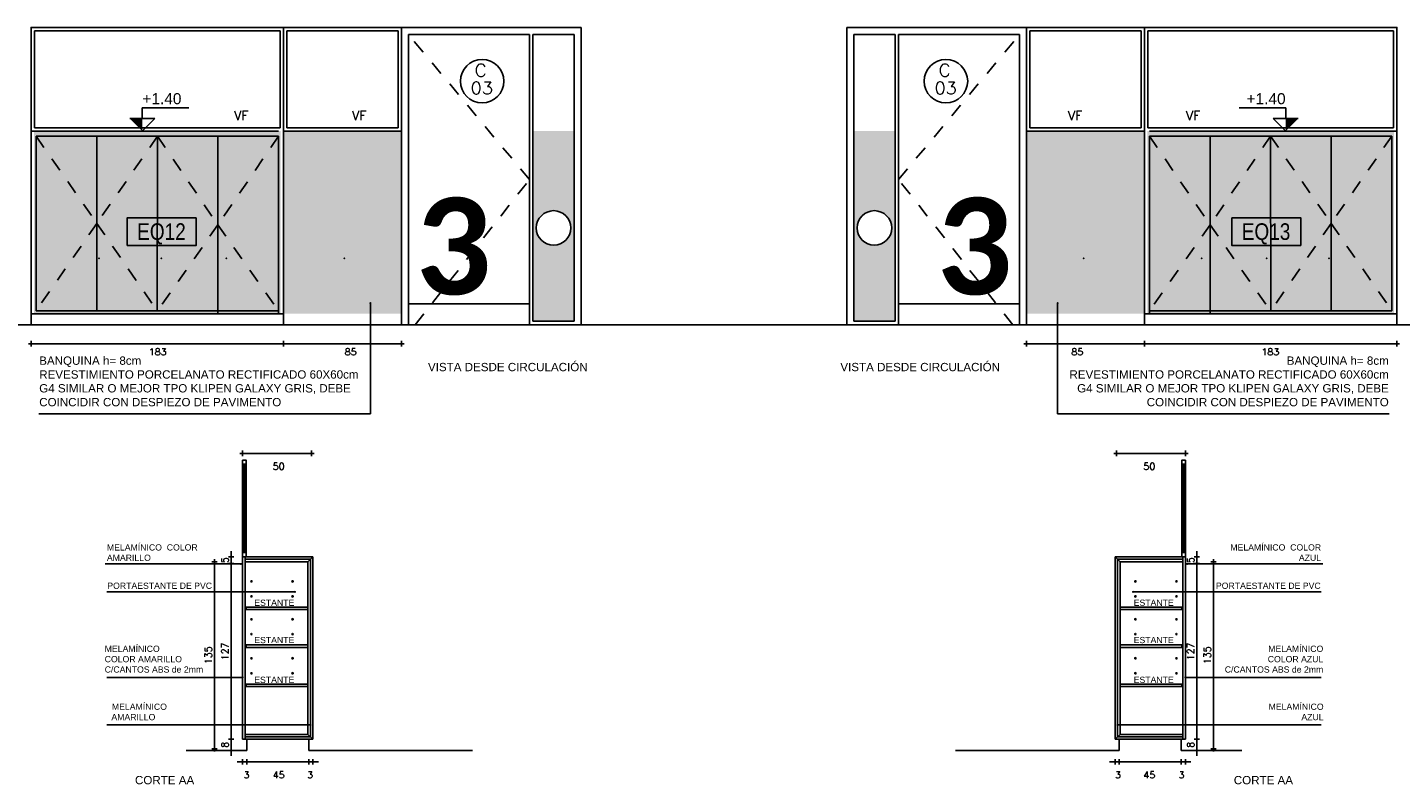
# Model space of a CAD drawing. Header units: millimetres. Extents: x -989 to -850, y -581 to -509.
# Tile 51 of 52: x -868.1 to -858.17, y -566.35 to -560.87. Entities that reach past the tile are written whole.
import ezdxf
from ezdxf.enums import TextEntityAlignment as Align

# ---------------------------------------------------------------- set-up
doc = ezdxf.new("R2010")
doc.units = ezdxf.units.MM
doc.header["$LTSCALE"] = 0.2
doc.linetypes.add('CAIF XREF PLANTAS 603$0$RAYITAS', pattern=[0.375, 0.25, -0.125])
doc.linetypes.add('HIDDEN', pattern=[0.375, 0.25, -0.125])
for name, color, linetype in [('A Aluminio', 5, 'Continuous'), ('A EQUIPAMIENTO', 5, 'Continuous'), ('A MURO', 1, 'Continuous'), ('A MUROS', 1, 'Continuous'), ('A PAVIMENTO', 8, 'Continuous'), ('A Proyeccion', 8, 'Continuous'), ('A PROYECCION 2', 2, 'Continuous'), ('A TABIQUE', 2, 'Continuous'), ('B Vidrio', 8, 'Continuous'), ('Hatch 354', 254, 'Continuous'), ('TXT COTA', 3, 'Continuous'), ('TXT COTA NIVEL', 3, 'Continuous'), ('TXT PLANILLAS', 3, 'Continuous'), ('TXT TERMINACIONES', 3, 'Continuous')]:
    doc.layers.add(name, color=color, linetype=linetype)
doc.styles.add('arial', font='arial.ttf')
doc.styles.add('arial narrow', font='ARIALN.TTF')
doc.styles.add('ROMANS', font='romans.shx')
doc.styles.add('SaAS simplex', font='simplex.shx', dxfattribs={"width": 0.8})
doc.dimstyles.new('COTAS 125', dxfattribs={"dimscale": 0.01, "dimtxt": 15, "dimasz": 8, "dimexe": 5, "dimexo": 20, "dimgap": 10, "dimtad": 0, "dimzin": 9, "dimdsep": 46, "dimtxsty": 'SaAS simplex', "dimblk": 'OBLIQUE', "dimcen": 0, "dimclrd": 8, "dimclre": 8, "dimclrt": 256, "dimadec": 1, "dimazin": 0, "dimtfac": 1, "dimtmove": 2, "dimatfit": 3, "dimldrblk": 'OBLIQUE', "dimfxl": 10, "dimlwd": -1, "dimlwe": -1, "dimarcsym": 0})
doc.dimstyles.new('ESC20', dxfattribs={"dimtxt": 0.05, "dimasz": 0.02, "dimexe": 0, "dimexo": 0, "dimgap": 0.02, "dimtad": 1, "dimtoh": 1, "dimdec": 0, "dimlfac": 100, "dimzin": 12, "dimdsep": 46, "dimtxsty": 'ROMANS', "dimblk1": 'PUNTO', "dimblk2": 'PUNTO', "dimsah": 1, "dimcen": 0, "dimse1": 1, "dimse2": 1, "dimclrd": 1, "dimclre": 1, "dimadec": 0, "dimazin": 0, "dimtfac": 0.1, "dimtdec": 0, "dimtix": 1, "dimtmove": 2, "dimatfit": 3, "dimldrblk": 'PUNTO', "dimfxl": 1, "dimtvp": 0.7, "dimtolj": 1, "dimtzin": 0, "dimarcsym": 0})

# ---------------------------------------------------------------- blocks, each defined once
blk = doc.blocks.new('_Oblique')
at = {"layer": 'TXT COTA', "color": 0, "lineweight": -2}
blk.add_line((-0.5, -0.5), (0.5, 0.5), dxfattribs=at)
blk = doc.blocks.new('PUNTO')
for p, q in [((-1, 0), (1, 0)), ((0, 1), (0, -1))]:
    blk.add_line(p, q)
at = {"const_width": 0.3}
blk.add_lwpolyline([(-0.15, 0, 1), (0.15, 0, 1)], format="xyb", close=True, dxfattribs=at)
blk = doc.blocks.new('*D173')
at = {"layer": 'Defpoints', "color": 0, "transparency": 16777216}
for p in [(-866.6311, -566.0183), (-866.5076, -566.0183), (-866.5176, -566.0983)]:
    blk.add_point(p, dxfattribs=at)
at = {"layer": 'TXT COTA', "color": 8, "lineweight": -2, "transparency": 16777216}
for p, q in [((-866.6311, -565.9983), (-866.6311, -565.9783)), ((-866.6311, -566.0983), (-866.6311, -566.0183)), ((-866.6311, -566.1183), (-866.6311, -566.1383))]:
    blk.add_line(p, q, dxfattribs=at)
at = {"layer": 'TXT COTA', "color": 8, "lineweight": -2, "transparency": 16777216, "xscale": 0.02, "yscale": 0.02, "zscale": 0.02}
for p, rotation in [((-866.6311, -566.0183), 270), ((-866.6311, -566.0983), 90)]:
    blk.add_blockref('PUNTO', p, dxfattribs=dict(at, rotation=rotation))
at = {"layer": 'TXT COTA', "color": 0, "transparency": 16777216, "insert": (-866.6761, -566.0583), "char_height": 0.05, "attachment_point": 5, "rotation": 90, "style": 'ROMANS'}
blk.add_mtext('\\A1;8', dxfattribs=at)
blk = doc.blocks.new('*D174')
at = {"layer": 'Defpoints', "color": 0, "transparency": 16777216}
for p in [(-866.6311, -564.7463), (-866.5076, -564.7463), (-866.5076, -566.0183)]:
    blk.add_point(p, dxfattribs=at)
at = {"layer": 'TXT COTA', "color": 8, "lineweight": -2, "transparency": 16777216}
blk.add_line((-866.6311, -565.9983), (-866.6311, -564.7663), dxfattribs=at)
at = {"layer": 'TXT COTA', "color": 8, "lineweight": -2, "transparency": 16777216, "xscale": 0.02, "yscale": 0.02, "zscale": 0.02}
for p, rotation in [((-866.6311, -564.7463), 90), ((-866.6311, -566.0183), 270)]:
    blk.add_blockref('PUNTO', p, dxfattribs=dict(at, rotation=rotation))
at = {"layer": 'TXT COTA', "color": 0, "transparency": 16777216, "insert": (-866.6761, -565.3823), "char_height": 0.05, "attachment_point": 5, "rotation": 90, "style": 'ROMANS'}
blk.add_mtext('\\A1;127', dxfattribs=at)
blk = doc.blocks.new('*D175')
at = {"layer": 'Defpoints', "color": 0, "transparency": 16777216}
for p in [(-866.6311, -564.6983), (-866.5076, -564.6983), (-866.5076, -564.7463)]:
    blk.add_point(p, dxfattribs=at)
at = {"layer": 'TXT COTA', "color": 8, "lineweight": -2, "transparency": 16777216}
for p, q in [((-866.6311, -564.6783), (-866.6311, -564.6583)), ((-866.6311, -564.7463), (-866.6311, -564.6983)), ((-866.6311, -564.7663), (-866.6311, -564.7863))]:
    blk.add_line(p, q, dxfattribs=at)
at = {"layer": 'TXT COTA', "color": 8, "lineweight": -2, "transparency": 16777216, "xscale": 0.02, "yscale": 0.02, "zscale": 0.02}
for p, rotation in [((-866.6311, -564.6983), 270), ((-866.6311, -564.7463), 90)]:
    blk.add_blockref('PUNTO', p, dxfattribs=dict(at, rotation=rotation))
at = {"layer": 'TXT COTA', "color": 0, "transparency": 16777216, "insert": (-866.6761, -564.7223), "char_height": 0.05, "attachment_point": 5, "rotation": 90, "style": 'ROMANS'}
blk.add_mtext('\\A1;5', dxfattribs=at)
blk = doc.blocks.new('*D176')
at = {"layer": 'Defpoints', "color": 0, "transparency": 16777216}
for p in [(-866.5076, -564.7343), (-866.7519, -566.0863), (-866.5176, -566.0863)]:
    blk.add_point(p, dxfattribs=at)
at = {"layer": 'TXT COTA', "color": 8, "lineweight": -2, "transparency": 16777216}
blk.add_line((-866.7519, -564.7543), (-866.7519, -566.0663), dxfattribs=at)
at = {"layer": 'TXT COTA', "color": 8, "lineweight": -2, "transparency": 16777216, "xscale": 0.02, "yscale": 0.02, "zscale": 0.02}
for p, rotation in [((-866.7519, -564.7343), 90), ((-866.7519, -566.0863), 270)]:
    blk.add_blockref('PUNTO', p, dxfattribs=dict(at, rotation=rotation))
at = {"layer": 'TXT COTA', "color": 0, "transparency": 16777216, "insert": (-866.7969, -565.4103), "char_height": 0.05, "attachment_point": 5, "rotation": 90, "style": 'ROMANS'}
blk.add_mtext('\\A1;135', dxfattribs=at)
blk = doc.blocks.new('*D177')
at = {"layer": 'Defpoints', "color": 0, "transparency": 16777216}
for p in [(-866.0698, -566.0983), (-866.0398, -566.0983), (-866.0398, -566.1809)]:
    blk.add_point(p, dxfattribs=at)
at = {"layer": 'TXT COTA', "color": 8, "lineweight": -2, "transparency": 16777216}
for p, q in [((-866.0898, -566.1809), (-866.1098, -566.1809)), ((-866.0698, -566.1809), (-866.0398, -566.1809)), ((-866.0198, -566.1809), (-865.9998, -566.1809))]:
    blk.add_line(p, q, dxfattribs=at)
at = {"layer": 'TXT COTA', "color": 8, "lineweight": -2, "transparency": 16777216, "xscale": 0.02, "yscale": 0.02, "zscale": 0.02}
for p, rotation in [((-866.0698, -566.1809), 1.27897692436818e-11), ((-866.0398, -566.1809), 180.0000000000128)]:
    blk.add_blockref('PUNTO', p, dxfattribs=dict(at, rotation=rotation))
at = {"layer": 'TXT COTA', "color": 0, "transparency": 16777216, "insert": (-866.0598, -566.2754), "char_height": 0.05, "attachment_point": 5, "style": 'ROMANS'}
blk.add_mtext('\\A1;3', dxfattribs=at)
blk = doc.blocks.new('*D178')
at = {"layer": 'Defpoints', "color": 0, "transparency": 16777216}
for p in [(-866.5478, -566.0183), (-866.5176, -566.0983), (-866.5176, -566.1809)]:
    blk.add_point(p, dxfattribs=at)
at = {"layer": 'TXT COTA', "color": 8, "lineweight": -2, "transparency": 16777216}
for p, q in [((-866.5678, -566.1809), (-866.5878, -566.1809)), ((-866.5478, -566.1809), (-866.5176, -566.1809)), ((-866.4976, -566.1809), (-866.4776, -566.1809))]:
    blk.add_line(p, q, dxfattribs=at)
at = {"layer": 'TXT COTA', "color": 8, "lineweight": -2, "transparency": 16777216, "xscale": 0.02, "yscale": 0.02, "zscale": 0.02}
for p, rotation in [((-866.5478, -566.1809), 1.27897692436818e-11), ((-866.5176, -566.1809), 180.0000000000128)]:
    blk.add_blockref('PUNTO', p, dxfattribs=dict(at, rotation=rotation))
at = {"layer": 'TXT COTA', "color": 0, "transparency": 16777216, "insert": (-866.5198, -566.2754), "char_height": 0.05, "attachment_point": 5, "style": 'ROMANS'}
blk.add_mtext('\\A1;3', dxfattribs=at)
blk = doc.blocks.new('*D179')
at = {"layer": 'Defpoints', "color": 0, "transparency": 16777216}
for p in [(-866.5176, -566.0183), (-866.0698, -566.1809), (-866.0698, -566.1839)]:
    blk.add_point(p, dxfattribs=at)
at = {"layer": 'TXT COTA', "color": 8, "lineweight": -2, "transparency": 16777216}
blk.add_line((-866.4976, -566.1809), (-866.0898, -566.1809), dxfattribs=at)
at = {"layer": 'TXT COTA', "color": 8, "lineweight": -2, "transparency": 16777216, "xscale": 0.02, "yscale": 0.02, "zscale": 0.02}
for p, rotation in [((-866.5176, -566.1809), 180.0000000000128), ((-866.0698, -566.1809), 1.28239964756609e-11)]:
    blk.add_blockref('PUNTO', p, dxfattribs=dict(at, rotation=rotation))
at = {"layer": 'TXT COTA', "color": 0, "transparency": 16777216, "insert": (-866.287, -566.2754), "char_height": 0.05, "attachment_point": 5, "style": 'ROMANS'}
blk.add_mtext('\\A1;45', dxfattribs=at)
blk = doc.blocks.new('*D180')
at = {"layer": 'Defpoints', "color": 0, "transparency": 16777216}
for p in [(-866.0498, -563.9503), (-866.0498, -563.9503), (-866.5478, -564.8629)]:
    blk.add_point(p, dxfattribs=at)
at = {"layer": 'TXT COTA', "color": 8, "lineweight": -2, "transparency": 16777216}
blk.add_line((-866.5278, -563.9503), (-866.0698, -563.9503), dxfattribs=at)
at = {"layer": 'TXT COTA', "color": 8, "lineweight": -2, "transparency": 16777216, "xscale": 0.02, "yscale": 0.02, "zscale": 0.02}
for p, rotation in [((-866.5478, -563.9503), 180.0000000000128), ((-866.0498, -563.9503), 1.28239964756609e-11)]:
    blk.add_blockref('PUNTO', p, dxfattribs=dict(at, rotation=rotation))
at = {"layer": 'TXT COTA', "color": 0, "transparency": 16777216, "insert": (-866.287, -564.0448), "char_height": 0.05, "attachment_point": 5, "style": 'ROMANS'}
blk.add_mtext('\\A1;50', dxfattribs=at)
blk = doc.blocks.new('*U21')
blk.add_circle((0.003, 0.055), 0.262)
at = {"style": 'ROMANS', "width": 1.1}
blk.add_text('C', height=0.15, dxfattribs=at).set_placement((-0.088, 0.112))
at = {"color": 0, "linetype": 'ByBlock', "style": 'ROMANS', "width": 1.05}
blk.add_attdef('NRO', text='', height=0.15, dxfattribs=at).set_placement((0, -0.027), align=Align.MIDDLE)
blk = doc.blocks.new('*D183')
at = {"layer": 'Defpoints', "color": 0, "transparency": 16777216}
for p in [(-868.0778, -563.0198), (-866.2523, -563.0198), (-866.2523, -563.1568)]:
    blk.add_point(p, dxfattribs=at)
at = {"layer": 'TXT COTA', "color": 8, "lineweight": -2, "transparency": 16777216}
blk.add_line((-868.0578, -563.1568), (-866.2723, -563.1568), dxfattribs=at)
at = {"layer": 'TXT COTA', "color": 8, "lineweight": -2, "transparency": 16777216, "xscale": 0.02, "yscale": 0.02, "zscale": 0.02}
for p, rotation in [((-868.0778, -563.1568), 180.000000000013), ((-866.2523, -563.1568), 1.302755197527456e-11)]:
    blk.add_blockref('PUNTO', p, dxfattribs=dict(at, rotation=rotation))
at = {"layer": 'TXT COTA', "color": 0, "transparency": 16777216, "insert": (-867.1626, -563.2158), "char_height": 0.05, "attachment_point": 5, "style": 'ROMANS'}
blk.add_mtext('\\A1;183', dxfattribs=at)
blk = doc.blocks.new('tipo equip')
blk.add_lwpolyline([(-0.25, -0.1), (0.25, -0.1), (0.25, 0.1), (-0.25, 0.1)], close=True)
at = {"color": 0, "style": 'arial narrow'}
blk.add_attdef('EQ02A', text='', height=0.12, dxfattribs=at).set_placement((-0.001, 0.0013), align=Align.MIDDLE_CENTER)
blk = doc.blocks.new('*D525')
at = {"layer": 'Defpoints', "color": 0, "transparency": 16777216}
for p in [(-866.2523, -563.0198), (-865.399, -563.0198), (-865.399, -563.1568)]:
    blk.add_point(p, dxfattribs=at)
at = {"layer": 'TXT COTA', "color": 8, "lineweight": -2, "transparency": 16777216}
blk.add_line((-866.2323, -563.1568), (-865.419, -563.1568), dxfattribs=at)
at = {"layer": 'TXT COTA', "color": 8, "lineweight": -2, "transparency": 16777216, "xscale": 0.02, "yscale": 0.02, "zscale": 0.02}
for p, rotation in [((-866.2523, -563.1568), 180.000000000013), ((-865.399, -563.1568), 1.302755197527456e-11)]:
    blk.add_blockref('PUNTO', p, dxfattribs=dict(at, rotation=rotation))
at = {"layer": 'TXT COTA', "color": 0, "transparency": 16777216, "insert": (-865.7665, -563.2158), "char_height": 0.05, "attachment_point": 5, "style": 'ROMANS'}
blk.add_mtext('\\A1;85', dxfattribs=at)
blk = doc.blocks.new('*D630')
at = {"layer": 'Defpoints', "color": 0, "transparency": 16777216}
for p in [(-859.7691, -566.0183), (-859.6456, -566.0183), (-859.7591, -566.0983)]:
    blk.add_point(p, dxfattribs=at)
at = {"layer": 'TXT COTA', "color": 8, "lineweight": -2, "transparency": 16777216}
for p, q in [((-859.6456, -565.9983), (-859.6456, -565.9783)), ((-859.6456, -566.0983), (-859.6456, -566.0183)), ((-859.6456, -566.1183), (-859.6456, -566.1383))]:
    blk.add_line(p, q, dxfattribs=at)
at = {"layer": 'TXT COTA', "color": 8, "lineweight": -2, "transparency": 16777216, "xscale": 0.02, "yscale": 0.02, "zscale": 0.02}
for p, rotation in [((-859.6456, -566.0183), 270), ((-859.6456, -566.0983), 90)]:
    blk.add_blockref('PUNTO', p, dxfattribs=dict(at, rotation=rotation))
at = {"layer": 'TXT COTA', "color": 0, "transparency": 16777216, "insert": (-859.6906, -566.0583), "char_height": 0.05, "attachment_point": 5, "rotation": 90, "style": 'ROMANS'}
blk.add_mtext('\\A1;8', dxfattribs=at)
blk = doc.blocks.new('*D631')
at = {"layer": 'Defpoints', "color": 0, "transparency": 16777216}
for p in [(-859.7691, -564.7463), (-859.6456, -564.7463), (-859.7691, -566.0183)]:
    blk.add_point(p, dxfattribs=at)
at = {"layer": 'TXT COTA', "color": 8, "lineweight": -2, "transparency": 16777216}
blk.add_line((-859.6456, -565.9983), (-859.6456, -564.7663), dxfattribs=at)
at = {"layer": 'TXT COTA', "color": 8, "lineweight": -2, "transparency": 16777216, "xscale": 0.02, "yscale": 0.02, "zscale": 0.02}
for p, rotation in [((-859.6456, -564.7463), 90), ((-859.6456, -566.0183), 270)]:
    blk.add_blockref('PUNTO', p, dxfattribs=dict(at, rotation=rotation))
at = {"layer": 'TXT COTA', "color": 0, "transparency": 16777216, "insert": (-859.6906, -565.3823), "char_height": 0.05, "attachment_point": 5, "rotation": 90, "style": 'ROMANS'}
blk.add_mtext('\\A1;127', dxfattribs=at)
blk = doc.blocks.new('*D632')
at = {"layer": 'Defpoints', "color": 0, "transparency": 16777216}
for p in [(-859.7691, -564.6983), (-859.6456, -564.6983), (-859.7691, -564.7463)]:
    blk.add_point(p, dxfattribs=at)
at = {"layer": 'TXT COTA', "color": 8, "lineweight": -2, "transparency": 16777216}
for p, q in [((-859.6456, -564.6783), (-859.6456, -564.6583)), ((-859.6456, -564.7463), (-859.6456, -564.6983)), ((-859.6456, -564.7663), (-859.6456, -564.7863))]:
    blk.add_line(p, q, dxfattribs=at)
at = {"layer": 'TXT COTA', "color": 8, "lineweight": -2, "transparency": 16777216, "xscale": 0.02, "yscale": 0.02, "zscale": 0.02}
for p, rotation in [((-859.6456, -564.6983), 270), ((-859.6456, -564.7463), 90)]:
    blk.add_blockref('PUNTO', p, dxfattribs=dict(at, rotation=rotation))
at = {"layer": 'TXT COTA', "color": 0, "transparency": 16777216, "insert": (-859.6906, -564.7223), "char_height": 0.05, "attachment_point": 5, "rotation": 90, "style": 'ROMANS'}
blk.add_mtext('\\A1;5', dxfattribs=at)
blk = doc.blocks.new('*D633')
at = {"layer": 'Defpoints', "color": 0, "transparency": 16777216}
for p in [(-859.7691, -564.7343), (-859.7591, -566.0863), (-859.5248, -566.0863)]:
    blk.add_point(p, dxfattribs=at)
at = {"layer": 'TXT COTA', "color": 8, "lineweight": -2, "transparency": 16777216}
blk.add_line((-859.5248, -564.7543), (-859.5248, -566.0663), dxfattribs=at)
at = {"layer": 'TXT COTA', "color": 8, "lineweight": -2, "transparency": 16777216, "xscale": 0.02, "yscale": 0.02, "zscale": 0.02}
for p, rotation in [((-859.5248, -564.7343), 90), ((-859.5248, -566.0863), 270)]:
    blk.add_blockref('PUNTO', p, dxfattribs=dict(at, rotation=rotation))
at = {"layer": 'TXT COTA', "color": 0, "transparency": 16777216, "insert": (-859.5698, -565.4103), "char_height": 0.05, "attachment_point": 5, "rotation": 90, "style": 'ROMANS'}
blk.add_mtext('\\A1;135', dxfattribs=at)
blk = doc.blocks.new('*D634')
at = {"layer": 'Defpoints', "color": 0, "transparency": 16777216}
for p in [(-860.2368, -566.0983), (-860.2068, -566.0983), (-860.2368, -566.1809)]:
    blk.add_point(p, dxfattribs=at)
at = {"layer": 'TXT COTA', "color": 8, "lineweight": -2, "transparency": 16777216}
for p, q in [((-860.2568, -566.1809), (-860.2768, -566.1809)), ((-860.2068, -566.1809), (-860.2368, -566.1809)), ((-860.1868, -566.1809), (-860.1668, -566.1809))]:
    blk.add_line(p, q, dxfattribs=at)
at = {"layer": 'TXT COTA', "color": 8, "lineweight": -2, "transparency": 16777216, "xscale": 0.02, "yscale": 0.02, "zscale": 0.02}
blk.add_blockref('PUNTO', (-860.2368, -566.1809), dxfattribs=at)
at = {"layer": 'TXT COTA', "color": 8, "lineweight": -2, "transparency": 16777216, "xscale": 0.02, "yscale": 0.02, "zscale": 0.02, "rotation": 180}
blk.add_blockref('PUNTO', (-860.2068, -566.1809), dxfattribs=at)
at = {"layer": 'TXT COTA', "color": 0, "transparency": 16777216, "insert": (-860.2168, -566.2754), "char_height": 0.05, "attachment_point": 5, "style": 'ROMANS'}
blk.add_mtext('\\A1;3', dxfattribs=at)
blk = doc.blocks.new('*D635')
at = {"layer": 'Defpoints', "color": 0, "transparency": 16777216}
for p in [(-859.7288, -566.0183), (-859.7591, -566.0983), (-859.7591, -566.1809)]:
    blk.add_point(p, dxfattribs=at)
at = {"layer": 'TXT COTA', "color": 8, "lineweight": -2, "transparency": 16777216}
for p, q in [((-859.7791, -566.1809), (-859.7991, -566.1809)), ((-859.7288, -566.1809), (-859.7591, -566.1809)), ((-859.7088, -566.1809), (-859.6888, -566.1809))]:
    blk.add_line(p, q, dxfattribs=at)
at = {"layer": 'TXT COTA', "color": 8, "lineweight": -2, "transparency": 16777216, "xscale": 0.02, "yscale": 0.02, "zscale": 0.02}
blk.add_blockref('PUNTO', (-859.7591, -566.1809), dxfattribs=at)
at = {"layer": 'TXT COTA', "color": 8, "lineweight": -2, "transparency": 16777216, "xscale": 0.02, "yscale": 0.02, "zscale": 0.02, "rotation": 180}
blk.add_blockref('PUNTO', (-859.7288, -566.1809), dxfattribs=at)
at = {"layer": 'TXT COTA', "color": 0, "transparency": 16777216, "insert": (-859.7568, -566.2754), "char_height": 0.05, "attachment_point": 5, "style": 'ROMANS'}
blk.add_mtext('\\A1;3', dxfattribs=at)
blk = doc.blocks.new('*D636')
at = {"layer": 'Defpoints', "color": 0, "transparency": 16777216}
for p in [(-859.7591, -566.0183), (-860.2068, -566.1809), (-860.2068, -566.1839)]:
    blk.add_point(p, dxfattribs=at)
at = {"layer": 'TXT COTA', "color": 8, "lineweight": -2, "transparency": 16777216}
blk.add_line((-859.7791, -566.1809), (-860.1868, -566.1809), dxfattribs=at)
at = {"layer": 'TXT COTA', "color": 8, "lineweight": -2, "transparency": 16777216, "xscale": 0.02, "yscale": 0.02, "zscale": 0.02, "rotation": 180}
blk.add_blockref('PUNTO', (-860.2068, -566.1809), dxfattribs=at)
at = {"layer": 'TXT COTA', "color": 8, "lineweight": -2, "transparency": 16777216, "xscale": 0.02, "yscale": 0.02, "zscale": 0.02}
blk.add_blockref('PUNTO', (-859.7591, -566.1809), dxfattribs=at)
at = {"layer": 'TXT COTA', "color": 0, "transparency": 16777216, "insert": (-859.9896, -566.2754), "char_height": 0.05, "attachment_point": 5, "style": 'ROMANS'}
blk.add_mtext('\\A1;45', dxfattribs=at)
blk = doc.blocks.new('*D637')
at = {"layer": 'Defpoints', "color": 0, "transparency": 16777216}
for p in [(-860.2268, -563.9503), (-860.2268, -563.9503), (-859.7288, -564.8629)]:
    blk.add_point(p, dxfattribs=at)
at = {"layer": 'TXT COTA', "color": 8, "lineweight": -2, "transparency": 16777216}
blk.add_line((-859.7488, -563.9503), (-860.2068, -563.9503), dxfattribs=at)
at = {"layer": 'TXT COTA', "color": 8, "lineweight": -2, "transparency": 16777216, "xscale": 0.02, "yscale": 0.02, "zscale": 0.02, "rotation": 180}
blk.add_blockref('PUNTO', (-860.2268, -563.9503), dxfattribs=at)
at = {"layer": 'TXT COTA', "color": 8, "lineweight": -2, "transparency": 16777216, "xscale": 0.02, "yscale": 0.02, "zscale": 0.02}
blk.add_blockref('PUNTO', (-859.7288, -563.9503), dxfattribs=at)
at = {"layer": 'TXT COTA', "color": 0, "transparency": 16777216, "insert": (-859.9896, -564.0448), "char_height": 0.05, "attachment_point": 5, "style": 'ROMANS'}
blk.add_mtext('\\A1;50', dxfattribs=at)
blk = doc.blocks.new('*D640')
at = {"layer": 'Defpoints', "color": 0, "transparency": 16777216}
for p in [(-860.0243, -563.0198), (-858.1988, -563.0198), (-860.0243, -563.1568)]:
    blk.add_point(p, dxfattribs=at)
at = {"layer": 'TXT COTA', "color": 8, "lineweight": -2, "transparency": 16777216}
blk.add_line((-858.2188, -563.1568), (-860.0043, -563.1568), dxfattribs=at)
at = {"layer": 'TXT COTA', "color": 8, "lineweight": -2, "transparency": 16777216, "xscale": 0.02, "yscale": 0.02, "zscale": 0.02, "rotation": 180}
blk.add_blockref('PUNTO', (-860.0243, -563.1568), dxfattribs=at)
at = {"layer": 'TXT COTA', "color": 8, "lineweight": -2, "transparency": 16777216, "xscale": 0.02, "yscale": 0.02, "zscale": 0.02}
blk.add_blockref('PUNTO', (-858.1988, -563.1568), dxfattribs=at)
at = {"layer": 'TXT COTA', "color": 0, "transparency": 16777216, "insert": (-859.114, -563.2158), "char_height": 0.05, "attachment_point": 5, "style": 'ROMANS'}
blk.add_mtext('\\A1;183', dxfattribs=at)
blk = doc.blocks.new('*D628')
at = {"layer": 'Defpoints', "color": 0, "transparency": 16777216}
for p in [(-860.8776, -563.0198), (-860.0243, -563.0198), (-860.8776, -563.1568)]:
    blk.add_point(p, dxfattribs=at)
at = {"layer": 'TXT COTA', "color": 8, "lineweight": -2, "transparency": 16777216}
blk.add_line((-860.0443, -563.1568), (-860.8576, -563.1568), dxfattribs=at)
at = {"layer": 'TXT COTA', "color": 8, "lineweight": -2, "transparency": 16777216, "xscale": 0.02, "yscale": 0.02, "zscale": 0.02, "rotation": 180}
blk.add_blockref('PUNTO', (-860.8776, -563.1568), dxfattribs=at)
at = {"layer": 'TXT COTA', "color": 8, "lineweight": -2, "transparency": 16777216, "xscale": 0.02, "yscale": 0.02, "zscale": 0.02}
blk.add_blockref('PUNTO', (-860.0243, -563.1568), dxfattribs=at)
at = {"layer": 'TXT COTA', "color": 0, "transparency": 16777216, "insert": (-860.5101, -563.2158), "char_height": 0.05, "attachment_point": 5, "style": 'ROMANS'}
blk.add_mtext('\\A1;85', dxfattribs=at)

msp = doc.modelspace()

# ---------------------------------------------------------------- hatches: boundary and pattern name
at = {"layer": 'A PAVIMENTO', "true_color": 0xf1eb1f}
h = msp.add_hatch(color=2, dxfattribs=at)
h.dxf.hatch_style = 1
h.paths.add_polyline_path([(-868.0578, -561.6198), (-866.2723, -561.6198), (-866.2723, -562.9398), (-868.0578, -562.9398)])
h = msp.add_hatch(color=2, dxfattribs=at)
h.dxf.hatch_style = 1
h.paths.add_polyline_path([(-866.2523, -561.6198), (-865.399, -561.6198), (-865.399, -562.9398), (-866.2523, -562.9398)])
at = {"layer": 'A PAVIMENTO', "true_color": 0x0063c7}
h = msp.add_hatch(color=152, dxfattribs=at)
h.dxf.hatch_style = 1
h.paths.add_polyline_path([(-860.0243, -561.6198), (-860.8776, -561.6198), (-860.8776, -562.9398), (-860.0243, -562.9398)])
h = msp.add_hatch(color=152, dxfattribs=at)
h.dxf.hatch_style = 1
h.paths.add_polyline_path([(-858.2188, -561.6198), (-860.0043, -561.6198), (-860.0043, -562.9398), (-858.2188, -562.9398)])
at = {"layer": 'Hatch 354'}
h = msp.add_hatch(color=256, dxfattribs=at)
h.dxf.hatch_style = 1
h.paths.add_polyline_path([(-864.149, -561.6198), (-864.149, -562.9948), (-864.4486, -562.9948), (-864.4486, -561.6198)])
edge = h.paths.add_edge_path(flags=16)
edge.add_arc((-864.2988, -562.3198), 0.125, 270, 630, ccw=False)
h = msp.add_hatch(color=256, dxfattribs=at)
h.dxf.hatch_style = 1
h.paths.add_polyline_path([(-862.1276, -561.6198), (-862.1276, -562.9948), (-861.828, -562.9948), (-861.828, -561.6198)])
edge = h.paths.add_edge_path(flags=16)
edge.add_arc((-861.9778, -562.3198), 0.125, -90, 270)
at = {"layer": 'TXT COTA NIVEL'}
h = msp.add_hatch(color=256, dxfattribs=at)
h.dxf.hatch_style = 1
h.paths.add_polyline_path([(-867.2742, -561.5291), (-867.3649, -561.5291), (-867.2742, -561.6198)])
h = msp.add_hatch(color=256, dxfattribs=at)
h.dxf.hatch_style = 1
h.paths.add_polyline_path([(-859.0025, -561.5291), (-858.9118, -561.5291), (-859.0025, -561.6198)])

# ---------------------------------------------------------------- linework, layer by layer
for centre in [(-864.2988, -562.3198), (-861.9778, -562.3198)]:
    msp.add_circle(centre, 0.125)
at = {"layer": 'A Aluminio'}
for p, q in [((-866.2523, -560.8698), (-866.2523, -563.0198)), ((-866.2523, -560.8698), (-866.2523, -563.0198)), ((-864.099, -560.8698), (-865.7892, -560.8698)), ((-864.4736, -560.9198), (-865.349, -560.9198)), ((-865.349, -560.9198), (-865.349, -563.0198)), ((-864.4736, -560.9198), (-864.4736, -563.0198)), ((-864.149, -560.9198), (-864.4486, -560.9198)), ((-864.4486, -560.9198), (-864.4486, -562.9948)), ((-864.149, -560.9198), (-864.149, -562.9948)), ((-862.1776, -560.8698), (-860.4874, -560.8698)), ((-862.1276, -560.9198), (-861.828, -560.9198)), ((-862.1276, -560.9198), (-862.1276, -562.9948)), ((-861.828, -560.9198), (-861.828, -562.9948)), ((-861.803, -560.9198), (-860.9276, -560.9198)), ((-861.803, -560.9198), (-861.803, -563.0198)), ((-860.9276, -560.9198), (-860.9276, -563.0198)), ((-860.0243, -560.8698), (-860.0243, -563.0198)), ((-860.0243, -560.8698), (-860.0243, -563.0198)), ((-868.0778, -563.0198), (-865.399, -563.0198)), ((-864.099, -563.0198), (-865.399, -563.0198)), ((-864.149, -562.9948), (-864.4486, -562.9948)), ((-862.1776, -563.0198), (-860.8776, -563.0198)), ((-862.1276, -562.9948), (-861.828, -562.9948)), ((-858.1988, -563.0198), (-860.8776, -563.0198)), ((-866.5478, -564.6983), (-866.5478, -563.9983)), ((-866.5228, -563.9983), (-866.5228, -564.6983)), ((-859.7538, -563.9983), (-859.7538, -564.6983)), ((-859.7288, -564.6983), (-859.7288, -563.9983))]:
    msp.add_line(p, q, dxfattribs=at)
for points in [[(-865.7892, -560.8698), (-868.0778, -560.8698), (-868.0778, -561.6198), (-866.2883, -561.6198)], [(-866.2523, -560.8698), (-866.2523, -563.0198)], [(-865.399, -560.8698), (-866.2523, -560.8698), (-866.2523, -561.6198), (-865.399, -561.6198)], [(-865.399, -560.8698), (-865.399, -563.0198)], [(-864.099, -560.8698), (-864.099, -563.0198)], [(-862.1776, -560.8698), (-862.1776, -563.0198)], [(-860.8776, -560.8698), (-860.8776, -563.0198)], [(-860.8776, -560.8698), (-860.0243, -560.8698), (-860.0243, -561.6198), (-860.8776, -561.6198)], [(-860.4874, -560.8698), (-858.1988, -560.8698), (-858.1988, -561.6198), (-859.9883, -561.6198)], [(-860.0243, -560.8698), (-860.0243, -563.0198)]]:
    msp.add_lwpolyline(points, dxfattribs=at)
for points in [[(-866.2773, -560.8948), (-868.0528, -560.8948), (-868.0528, -561.5948), (-866.2773, -561.5948)], [(-865.424, -560.8948), (-866.2273, -560.8948), (-866.2273, -561.5948), (-865.424, -561.5948)], [(-860.8526, -560.8948), (-860.0493, -560.8948), (-860.0493, -561.5948), (-860.8526, -561.5948)], [(-859.9993, -560.8948), (-858.2238, -560.8948), (-858.2238, -561.5948), (-859.9993, -561.5948)], [(-866.5478, -563.9983), (-866.5478, -564.0283), (-866.5228, -564.0283), (-866.5228, -563.9983)], [(-859.7288, -563.9983), (-859.7288, -564.0283), (-859.7538, -564.0283), (-859.7538, -563.9983)], [(-866.5478, -564.6683), (-866.5478, -564.6983), (-866.5228, -564.6983), (-866.5228, -564.6683)], [(-859.7288, -564.6683), (-859.7288, -564.6983), (-859.7538, -564.6983), (-859.7538, -564.6683)]]:
    msp.add_lwpolyline(points, close=True, dxfattribs=at)
at = {"layer": 'A EQUIPAMIENTO'}
for p, q in [((-868.0778, -562.9398), (-868.0778, -561.6198)), ((-866.2523, -562.9398), (-866.2523, -561.6198)), ((-860.0243, -562.9398), (-860.0243, -561.6198)), ((-858.1988, -562.9398), (-858.1988, -561.6198)), ((-868.0778, -562.9398), (-868.0778, -563.0198)), ((-868.0778, -562.9398), (-866.2523, -562.9398)), ((-866.2523, -562.9198), (-866.2523, -562.9998)), ((-860.0243, -562.9198), (-860.0243, -562.9998)), ((-858.1988, -562.9398), (-860.0243, -562.9398)), ((-858.1988, -562.9398), (-858.1988, -563.0198))]:
    msp.add_line(p, q, dxfattribs=at)
at = {"layer": 'A MURO'}
for points in [[(-866.0698, -566.0983), (-866.0698, -566.0183), (-866.5176, -566.0183), (-866.5176, -566.0983)], [(-860.2068, -566.0983), (-860.2068, -566.0183), (-859.7591, -566.0183), (-859.7591, -566.0983)], [(-866.5176, -566.0983), (-866.9569, -566.0983)], [(-866.0698, -566.0983), (-864.8855, -566.0983)], [(-860.2068, -566.0983), (-861.3911, -566.0983)], [(-859.7591, -566.0983), (-859.3197, -566.0983)]]:
    msp.add_lwpolyline(points, dxfattribs=at)
at = {"layer": 'A MUROS'}
msp.add_line((-850.2282, -563.0198), (-914.901, -563.0198), dxfattribs=at)
at = {"layer": 'A Proyeccion', "linetype": 'CAIF XREF PLANTAS 603$0$RAYITAS'}
for p, q in [((-864.4736, -561.9698), (-865.349, -560.9198)), ((-861.803, -561.9698), (-860.9276, -560.9198)), ((-865.299, -563.0198), (-864.4736, -561.9698)), ((-860.9776, -563.0198), (-861.803, -561.9698))]:
    msp.add_line(p, q, dxfattribs=at)
at = {"layer": 'A Proyeccion'}
for p, q in [((-864.4736, -562.8698), (-865.349, -562.8698)), ((-861.803, -562.8698), (-860.9276, -562.8698))]:
    msp.add_line(p, q, dxfattribs=at)
for centre in [(-866.4837, -564.8764), (-866.1869, -564.8764), (-860.0897, -564.8764), (-859.7929, -564.8764), (-866.4837, -564.9845), (-866.1869, -564.9845), (-860.0897, -564.9845), (-859.7929, -564.9845), (-866.4837, -565.1497), (-866.1869, -565.1497), (-860.0897, -565.1497), (-859.7929, -565.1497), (-866.4837, -565.2578), (-866.1869, -565.2578), (-860.0897, -565.2578), (-859.7929, -565.2578), (-866.4837, -565.432), (-866.1869, -565.432), (-860.0897, -565.432), (-859.7929, -565.432), (-866.4837, -565.5402), (-866.1869, -565.5402), (-860.0897, -565.5402), (-859.7929, -565.5402)]:
    msp.add_circle(centre, 0.005, dxfattribs=at)
at = {"layer": 'A PROYECCION 2'}
for p, q in [((-866.2883, -561.6558), (-868.0418, -561.6558)), ((-868.0418, -562.9198), (-868.0418, -561.6558)), ((-867.6025, -562.9198), (-867.6025, -561.6558)), ((-867.165, -562.9198), (-867.1633, -561.6558)), ((-866.7266, -562.9398), (-866.7266, -561.6558)), ((-866.2883, -562.9398), (-866.2883, -561.6558)), ((-859.9883, -562.9398), (-859.9883, -561.6558)), ((-859.9883, -561.6558), (-858.2349, -561.6558)), ((-859.55, -562.9398), (-859.55, -561.6558)), ((-859.1116, -562.9198), (-859.1133, -561.6558)), ((-858.6741, -562.9198), (-858.6741, -561.6558)), ((-858.2349, -562.9198), (-858.2349, -561.6558)), ((-868.0418, -562.9198), (-866.2883, -562.9198)), ((-858.2349, -562.9198), (-859.9883, -562.9198))]:
    msp.add_line(p, q, dxfattribs=at)
at = {"layer": 'A TABIQUE', "color": 6}
for p, q in [((-866.5478, -566.0183), (-866.5478, -564.6983)), ((-866.5478, -564.6983), (-866.5298, -564.6983)), ((-866.0398, -564.6983), (-866.5298, -564.6983)), ((-866.5298, -564.6983), (-866.5298, -564.7343)), ((-866.5298, -566.0183), (-866.5298, -564.7103)), ((-866.0578, -564.7163), (-866.5298, -564.7163)), ((-866.0758, -564.7343), (-866.5298, -564.7343)), ((-866.0398, -564.6983), (-866.0758, -564.7343)), ((-866.0758, -565.9823), (-866.0758, -564.7343)), ((-866.0578, -564.6983), (-866.0398, -564.6983)), ((-866.0578, -566.0003), (-866.0578, -564.7163)), ((-866.0578, -566.0003), (-866.0578, -564.7163)), ((-866.0398, -566.0183), (-866.0398, -564.6983)), ((-860.2368, -566.0183), (-860.2368, -564.6983)), ((-860.2188, -564.6983), (-860.2368, -564.6983)), ((-860.2368, -564.6983), (-859.7468, -564.6983)), ((-860.2368, -564.6983), (-860.2008, -564.7343)), ((-860.2188, -566.0003), (-860.2188, -564.7163)), ((-860.2188, -566.0003), (-860.2188, -564.7163)), ((-860.2188, -564.7163), (-859.7468, -564.7163)), ((-860.2008, -565.9823), (-860.2008, -564.7343)), ((-860.2008, -564.7343), (-859.7468, -564.7343)), ((-859.7468, -564.6983), (-859.7468, -564.7343)), ((-859.7288, -564.6983), (-859.7468, -564.6983)), ((-859.7468, -566.0183), (-859.7468, -564.7103)), ((-859.7288, -566.0183), (-859.7288, -564.6983)), ((-866.5228, -565.0626), (-866.0758, -565.0626)), ((-866.5228, -565.0626), (-866.5228, -565.0806)), ((-866.5228, -565.0806), (-866.0758, -565.0806)), ((-859.7538, -565.0626), (-860.2008, -565.0626)), ((-859.7538, -565.0806), (-860.2008, -565.0806)), ((-859.7538, -565.0626), (-859.7538, -565.0806)), ((-866.5228, -565.3359), (-866.0758, -565.3359)), ((-866.5228, -565.3539), (-866.5228, -565.3359)), ((-866.5228, -565.3539), (-866.0758, -565.3539)), ((-859.7538, -565.3359), (-860.2008, -565.3359)), ((-859.7538, -565.3539), (-860.2008, -565.3539)), ((-859.7538, -565.3539), (-859.7538, -565.3359)), ((-866.5228, -565.6183), (-866.5228, -565.6363)), ((-866.5228, -565.6183), (-866.0758, -565.6183)), ((-859.7538, -565.6183), (-860.2008, -565.6183)), ((-859.7538, -565.6183), (-859.7538, -565.6363)), ((-866.5228, -565.6363), (-866.0758, -565.6363)), ((-859.7538, -565.6363), (-860.2008, -565.6363)), ((-866.5478, -566.0183), (-866.5298, -566.0183)), ((-866.0758, -565.9823), (-866.5298, -565.9823)), ((-866.0578, -566.0003), (-866.5298, -566.0003)), ((-866.0398, -566.0183), (-866.5298, -566.0183)), ((-866.0398, -566.0183), (-866.0758, -565.9823)), ((-860.2368, -566.0183), (-860.2008, -565.9823)), ((-860.2368, -566.0183), (-859.7468, -566.0183)), ((-860.2188, -566.0003), (-859.7468, -566.0003)), ((-860.2008, -565.9823), (-859.7468, -565.9823)), ((-859.7288, -566.0183), (-859.7468, -566.0183))]:
    msp.add_line(p, q, dxfattribs=at)
for p in [(-867.5875, -562.5398), (-867.1369, -562.5398), (-866.6663, -562.5398), (-865.813, -562.5398), (-860.4636, -562.5398), (-859.6103, -562.5398), (-859.1397, -562.5398), (-858.6892, -562.5398)]:
    msp.add_point(p, dxfattribs=at)
at = {"layer": 'B Vidrio'}
for p, q in [((-866.5403, -564.0283), (-866.5403, -564.6683)), ((-866.5303, -564.0283), (-866.5303, -564.6683)), ((-859.7463, -564.0283), (-859.7463, -564.6683)), ((-859.7363, -564.0283), (-859.7363, -564.6683))]:
    msp.add_line(p, q, dxfattribs=at)
at = {"layer": 'TXT COTA', "color": 252, "linetype": 'HIDDEN'}
for points in [[(-868.0418, -561.6558), (-867.6025, -562.2878), (-868.0418, -562.9198)], [(-867.1633, -561.6558), (-867.6025, -562.2878), (-867.165, -562.9198)], [(-867.1633, -561.6558), (-866.7266, -562.2978), (-867.165, -562.9198)], [(-866.2883, -561.6558), (-866.7266, -562.2978), (-866.2883, -562.9198)], [(-859.9883, -561.6558), (-859.55, -562.2978), (-859.9883, -562.9198)], [(-859.1133, -561.6558), (-859.55, -562.2978), (-859.1116, -562.9198)], [(-859.1133, -561.6558), (-858.6741, -562.2878), (-859.1116, -562.9198)], [(-858.2349, -561.6558), (-858.6741, -562.2878), (-858.2349, -562.9198)]]:
    msp.add_lwpolyline(points, dxfattribs=at)
at = {"layer": 'TXT COTA NIVEL'}
for p, q in [((-867.1835, -561.5291), (-867.3649, -561.5291)), ((-867.2742, -561.6198), (-867.1835, -561.5291)), ((-859.0932, -561.5291), (-858.9118, -561.5291)), ((-859.0025, -561.6198), (-859.0932, -561.5291))]:
    msp.add_line(p, q, dxfattribs=at)
for points in [[(-867.2742, -561.5291), (-867.2742, -561.4511), (-866.9367, -561.4511)], [(-859.0025, -561.5291), (-859.0025, -561.4511), (-859.34, -561.4511)]]:
    msp.add_lwpolyline(points, dxfattribs=at)

# ---------------------------------------------------------------- block references
at = {"layer": 'TXT PLANILLAS', "xscale": 0.6, "yscale": 0.6, "zscale": 0.6}
for p in [(-864.8176, -561.2914), (-861.4623, -561.2914)]:
    msp.add_blockref('*U21', p, dxfattribs=at).add_auto_attribs({'NRO': '03'})
at = {"layer": 'TXT PLANILLAS'}
msp.add_blockref('tipo equip', (-867.1341, -562.3475), dxfattribs=at).add_auto_attribs({'EQ02A': 'EQ12'})
ref = msp.add_blockref('tipo equip', (-859.1425, -562.3475), dxfattribs=dict(at, xscale=-1, rotation=359.9999999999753))
ref.add_attrib('EQ02A', 'EQ13', dxfattribs={"layer": '0', "color": 0, "height": 0.12, "rotation": 360, "style": 'arial narrow'}).set_placement((-859.1451, -562.3462), align=Align.MIDDLE_CENTER)

# ---------------------------------------------------------------- texts
at = {"color": 252, "char_height": 0.06784, "style": 'ROMANS'}
for insert, attachment_point, rotation in [((-866.5051, -561.4718), 3, 360), ((-865.6518, -561.4718), 3, 360), ((-860.6248, -561.4718), 1, 0), ((-859.7715, -561.4718), 1, 0)]:
    msp.add_mtext(' VF', dxfattribs=dict(at, insert=insert, attachment_point=attachment_point, rotation=rotation))
at = {"color": 254, "lineweight": 0, "char_height": 0.7, "style": 'SaAS simplex'}
for insert, attachment_point, rotation in [((-865.2961, -562.101), 1, 0), ((-860.9805, -562.101), 3, 360)]:
    msp.add_mtext_dynamic_manual_height_columns('{\\fCalibri|b1|i0|c0|p34;\\W1;3}', width=0.793133, gutter_width=12.5, heights=[0.0155], dxfattribs=dict(at, insert=insert, attachment_point=attachment_point, rotation=rotation))
at = {"layer": 'TXT COTA NIVEL', "char_height": 0.08, "style": 'arial'}
for insert, attachment_point, rotation in [((-867.2732, -561.3449), 1, 360), ((-859.0035, -561.3449), 3, 0)]:
    msp.add_mtext('+1.40', dxfattribs=dict(at, insert=insert, attachment_point=attachment_point, rotation=rotation))
at = {"layer": 'TXT TERMINACIONES', "color": 2, "style": 'arial'}
for s, insert, char_height, width, attachment_point in [('\\PBANQUINA h= 8cm\\P\\pt1.38;REVESTIMIENTO PORCELANATO RECTIFICADO 60X60cm\\P\\ptz;G4 SIMILAR O MEJOR TPO KLIPEN GALAXY GRIS, DEBE\\PCOINCIDIR CON DESPIEZO DE PAVIMENTO', (-868.0193, -563.6104), 0.06, 2.354005, 7), ('\\PBANQUINA h= 8cm\\P\\pt1.38;REVESTIMIENTO PORCELANATO RECTIFICADO 60X60cm\\P\\ptz;G4 SIMILAR O MEJOR TPO KLIPEN GALAXY GRIS, DEBE\\PCOINCIDIR CON DESPIEZO DE PAVIMENTO', (-858.2573, -563.6104), 0.06, 2.354005, 9), ('VISTA DESDE CIRCULACIÓN', (-865.2072, -563.3567), 0.06, 1.142007, 7), ('VISTA DESDE CIRCULACIÓN', (-861.0694, -563.3567), 0.06, 1.142007, 9), ('MELAMÍNICO  COLOR \\PAMARILLO', (-867.5297, -564.7285), 0.045, 1.142007, 7), ('MELAMÍNICO  COLOR \\PAZUL', (-858.7469, -564.7285), 0.045, 1.142007, 9), ('PORTAESTANTE DE PVC', (-867.5269, -564.9306), 0.045, 1.142007, 7), ('PORTAESTANTE DE PVC', (-858.7498, -564.9306), 0.045, 1.142007, 9), ('\\PMELAMÍNICO  \\PCOLOR AMARILLO \\PC/CANTOS ABS de 2mm', (-867.5457, -565.5365), 0.045, 1.142007, 7), ('MELAMÍNICO  \\PCOLOR AZUL\\PC/CANTOS ABS de 2mm', (-858.731, -565.5365), 0.045, 1.142007, 9), ('\\pi0.32093,t1.2659;      MELAMÍNICO\\P\\pi0.40472,t1.3497; AMARILLO', (-867.9193, -565.8807), 0.045, 1.142007, 7), ('MELAMÍNICO \\P\\pt0.945;                                                        AZUL', (-858.7287, -565.8807), 0.045, 1.142007, 9), ('\\pt1.02;CORTE AA', (-866.8981, -566.3443), 0.06, 1.142007, 9), ('\\pt1.02;CORTE AA', (-859.3785, -566.3443), 0.06, 1.142007, 7)]:
    msp.add_mtext(s, dxfattribs=dict(at, insert=insert, char_height=char_height, width=width, attachment_point=attachment_point))
at = {"layer": 'TXT TERMINACIONES', "color": 2, "char_height": 0.045, "style": 'arial'}
for insert, attachment_point in [((-866.1739, -565.0079), 3), ((-860.1027, -565.0079), 1), ((-866.1739, -565.2777), 3), ((-860.1027, -565.2777), 1), ((-866.1739, -565.5655), 3), ((-860.1027, -565.5655), 1)]:
    msp.add_mtext_dynamic_manual_height_columns('\\A1;ESTANTE', width=0.646215, gutter_width=12.5, heights=[0], dxfattribs=dict(at, insert=insert, attachment_point=attachment_point))

# ---------------------------------------------------------------- dimensions: what is measured, and where the dimension line sits
at = {"layer": 'TXT COTA'}
for base, p1, p2, picture, middle in [((-866.2523, -563.1568), (-868.0778, -563.0198), (-866.2523, -563.0198), '*D183', (-867.1626, -563.2158)), ((-865.399, -563.1568), (-866.2523, -563.0198), (-865.399, -563.0198), '*D525', (-865.7665, -563.2158)), ((-866.0498, -563.9503), (-866.5478, -564.8629), (-866.0498, -563.9503), '*D180', (-866.287, -564.0448)), ((-866.5176, -566.1809), (-866.5478, -566.0183), (-866.5176, -566.0983), '*D178', (-866.5198, -566.2754)), ((-866.0698, -566.1809), (-866.5176, -566.0183), (-866.0698, -566.1839), '*D179', (-866.287, -566.2754)), ((-866.0398, -566.1809), (-866.0698, -566.0983), (-866.0398, -566.0983), '*D177', (-866.0598, -566.2754))]:
    dim = msp.add_linear_dim(base=base, p1=p1, p2=p2, angle=180, dimstyle='ESC20', override={"dimclrd": 8}, dxfattribs=at)
    dim.commit()
    dim.dimension.update_dxf_attribs({"geometry": picture, "text_midpoint": middle, "dimtype": 160})
for base, p1, p2, picture, middle in [((-860.8776, -563.1568), (-860.0243, -563.0198), (-860.8776, -563.0198), '*D628', (-860.5101, -563.2158)), ((-860.0243, -563.1568), (-858.1988, -563.0198), (-860.0243, -563.0198), '*D640', (-859.114, -563.2158)), ((-860.2268, -563.9503), (-859.7288, -564.8629), (-860.2268, -563.9503), '*D637', (-859.9896, -564.0448)), ((-860.2068, -566.1809), (-859.7591, -566.0183), (-860.2068, -566.1839), '*D636', (-859.9896, -566.2754)), ((-859.7591, -566.1809), (-859.7288, -566.0183), (-859.7591, -566.0983), '*D635', (-859.7568, -566.2754)), ((-860.2368, -566.1809), (-860.2068, -566.0983), (-860.2368, -566.0983), '*D634', (-860.2168, -566.2754))]:
    dim = msp.add_linear_dim(base=base, p1=p1, p2=p2, dimstyle='ESC20', override={"dimclrd": 8}, dxfattribs=at)
    dim.commit()
    dim.dimension.update_dxf_attribs({"geometry": picture, "text_midpoint": middle, "dimtype": 160})
for base, p1, p2, picture, middle in [((-866.7519, -566.0863), (-866.5076, -564.7343), (-866.5176, -566.0863), '*D176', (-866.7969, -565.4103)), ((-866.6311, -564.6983), (-866.5076, -564.7463), (-866.5076, -564.6983), '*D175', (-866.6761, -564.7223)), ((-866.6311, -564.7463), (-866.5076, -566.0183), (-866.5076, -564.7463), '*D174', (-866.6761, -565.3823)), ((-859.6456, -564.6983), (-859.7691, -564.7463), (-859.7691, -564.6983), '*D632', (-859.6906, -564.7223)), ((-859.5248, -566.0863), (-859.7691, -564.7343), (-859.7591, -566.0863), '*D633', (-859.5698, -565.4103)), ((-859.6456, -564.7463), (-859.7691, -566.0183), (-859.7691, -564.7463), '*D631', (-859.6906, -565.3823)), ((-866.6311, -566.0183), (-866.5176, -566.0983), (-866.5076, -566.0183), '*D173', (-866.6761, -566.0583)), ((-859.6456, -566.0183), (-859.7591, -566.0983), (-859.7691, -566.0183), '*D630', (-859.6906, -566.0583))]:
    dim = msp.add_linear_dim(base=base, p1=p1, p2=p2, angle=90, dimstyle='ESC20', override={"dimclrd": 8}, dxfattribs=at)
    dim.commit()
    dim.dimension.update_dxf_attribs({"geometry": picture, "text_midpoint": middle})

# ---------------------------------------------------------------- leaders
at = {"layer": 'TXT TERMINACIONES'}
for points in [[(-865.6241, -562.8636), (-865.6241, -563.6644), (-868.0231, -563.6644)], [(-860.6525, -562.8636), (-860.6525, -563.6644), (-858.2535, -563.6644)], [(-866.5601, -564.7497), (-867.198, -564.7497), (-867.5421, -564.7497)], [(-859.7165, -564.7497), (-859.0786, -564.7497), (-858.7345, -564.7497)], [(-866.1695, -564.9518), (-866.9755, -564.9518), (-867.5297, -564.9518)], [(-860.1071, -564.9518), (-859.3012, -564.9518), (-858.7469, -564.9518)], [(-866.5478, -565.5701), (-867.2414, -565.5701), (-867.5297, -565.5701)], [(-859.7288, -565.5701), (-859.0352, -565.5701), (-858.7469, -565.5701)], [(-866.0565, -565.9147), (-867.5297, -565.9147), (-866.7763, -565.9147)], [(-860.2201, -565.9147), (-858.7469, -565.9147), (-859.5003, -565.9147)]]:
    msp.add_leader(points, dimstyle='COTAS 125', override={"dimtxt": 5, "dimasz": 6, "dimldrblk": 'DotSmall'}, dxfattribs=at)

doc.saveas('drawing.dxf')
